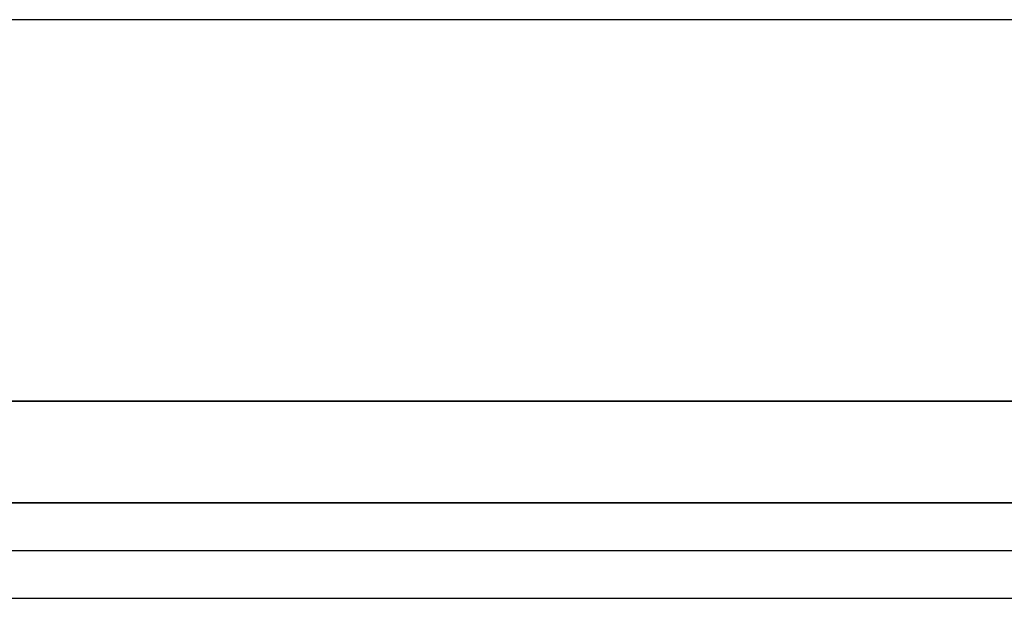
# Model space of a CAD drawing. Extents: x -1765 to 4890, y -3481 to 1222.
# Tile 28 of 98: x 930 to 961, y -2460 to -2442. Entities that reach past the tile are written whole.
import ezdxf

# ---------------------------------------------------------------- set-up
doc = ezdxf.new("R2010")
doc.units = 0
doc.layers.add('1', color=7, linetype='CONTINUOUS')

# ---------------------------------------------------------------- blocks, each defined once
blk = doc.blocks.new('SV_ISOLATOR__63', base_point=(1059.824, -3296.922))
at = {"layer": '1', "color": 42, "linetype": 'CONTINUOUS'}
for p, q in [((925, -2458.451), (1035, -2458.451)), ((925, -2459.951), (1035, -2459.951))]:
    blk.add_line(p, q, dxfattribs=at)
blk = doc.blocks.new('SV_ISOLATOR__69', base_point=(1059.824, -3295.422))
at = {"layer": '1', "color": 7, "linetype": 'CONTINUOUS'}
for p, q in [((925, -2456.951), (1035, -2456.951)), ((925, -2458.451), (1035, -2458.451))]:
    blk.add_line(p, q, dxfattribs=at)
blk = doc.blocks.new('SV_POGOTOWER__90', base_point=(1283.824, -3337.479))
at = {"layer": '1', "color": 4, "linetype": 'CONTINUOUS'}
blk.add_line((925, -2459.951), (980, -2459.951), dxfattribs=at)
at = {"layer": '1'}
for name, p in [('SV_ISOLATOR__69', (1059.824, -3295.422)), ('SV_ISOLATOR__63', (1059.824, -3296.922))]:
    blk.add_blockref(name, p, dxfattribs=at)
blk = doc.blocks.new('DUTBD__91', base_point=(1039.044, -3293.922))
at = {"layer": '1', "color": 3, "linetype": 'CONTINUOUS'}
for p, q in [((925, -2453.751), (1035, -2453.751)), ((1035, -2456.951), (925, -2456.951))]:
    blk.add_line(p, q, dxfattribs=at)
blk = doc.blocks.new('SV_DUT_BO_STIFFENER__94', base_point=(1183.824, -3290.722))
at = {"layer": '1', "color": 1, "linetype": 'CONTINUOUS'}
for p, q in [((1035, -2441.751), (925, -2441.751)), ((1035, -2453.751), (925, -2453.751))]:
    blk.add_line(p, q, dxfattribs=at)
at = {"layer": '1'}
blk.add_blockref('DUTBD__91', (1039.044, -3293.922), dxfattribs=at)
blk = doc.blocks.new('SIDE_VIEW__95', base_point=(960.55, -3345.858))
at = {"layer": '1'}
for name, p in [('SV_DUT_BO_STIFFENER__94', (1183.824, -3290.722)), ('SV_POGOTOWER__90', (1283.824, -3337.479))]:
    blk.add_blockref(name, p, dxfattribs=at)
blk = doc.blocks.new('WPIF_TSK__135', base_point=(1017.824, -3712.742))
at = {"layer": '1'}
blk.add_blockref('SIDE_VIEW__95', (960.55, -3345.858), dxfattribs=at)
blk = doc.blocks.new('C-E2803-62282-1S11B__136', base_point=(980, -2449.251))
at = {"layer": '1'}
blk.add_blockref('WPIF_TSK__135', (1017.824, -3712.742), dxfattribs=at)

msp = doc.modelspace()

# ---------------------------------------------------------------- block references
at = {"layer": '1'}
msp.add_blockref('C-E2803-62282-1S11B__136', (980, -2449.251), dxfattribs=at)

doc.saveas('drawing.dxf')
